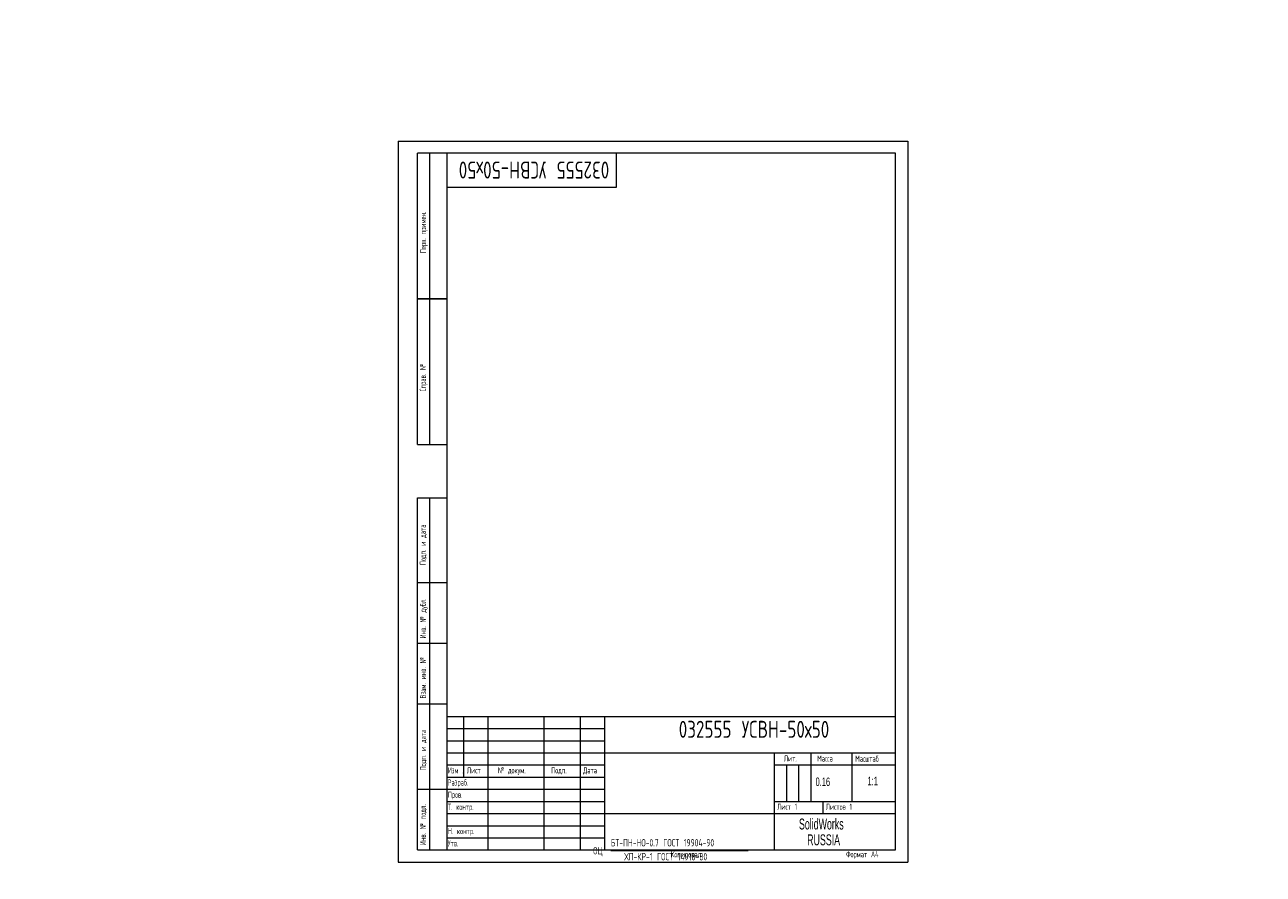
# Model space of a CAD drawing. Header units: millimetres. Extents: x -154 to 3245, y -1016 to 742.
# Tile 1 of 13: x -154 to 356, y -5 to 345. Entities that reach past the tile are written whole.
import ezdxf

# ---------------------------------------------------------------- set-up
doc = ezdxf.new("R2010")
doc.units = ezdxf.units.MM
doc.layers.add('ОСЕВЫЕ', color=7, linetype='Continuous')
doc.styles.add('SLDTEXTSTYLE0', font='TXT', dxfattribs={"width": 0.605})
doc.styles.add('SLDTEXTSTYLE1', font='TXT', dxfattribs={"width": 0.605, "bigfont": 'bigfont'})
doc.styles.add('SLDTEXTSTYLE2', font='TXT', dxfattribs={"width": 0.582204, "bigfont": 'bigfont'})
doc.styles.add('SLDTEXTSTYLE3', font='TXT', dxfattribs={"width": 0.582204})
doc.styles.add('SLDTEXTSTYLE4', font='TXT', dxfattribs={"width": 0.7, "bigfont": 'bigfont'})

# ---------------------------------------------------------------- blocks, each defined once
blk = doc.blocks.new('SW_NOTE_0')
at = {"color": 0, "linetype": 'Continuous', "lineweight": 0}
blk.add_line((7.29, 2.43), (63.85, 2.43), dxfattribs=at)
at = {"color": 0, "linetype": 'Continuous', "lineweight": 0, "char_height": 3, "attachment_point": 1, "style": 'SLDTEXTSTYLE1'}
for s, insert in [('\\M+18441\\M+18453-\\M+18450\\M+1844E-\\M+1844E\\M+1844F-0.7 \\M+18443\\M+1844F\\M+18452\\M+18453 19904-90', (7.29, 7.17)), ('\\M+1844F\\M+18457', (0, 3.87)), ('\\M+18456\\M+18450-\\M+1844B\\M+18451-1 \\M+18443\\M+1844F\\M+18452\\M+18453 14918-80', (12.86, 1.43))]:
    blk.add_mtext(s, dxfattribs=dict(at, insert=insert))
blk = doc.blocks.new('SW_NOTE_1')
at = {"color": 0, "linetype": 'Continuous', "lineweight": 0, "attachment_point": 1}
for s, insert, char_height, style in [('\\M+18449\\M+18478\\M+1847D', (0, 3.22), 2.5, 'SLDTEXTSTYLE2'), ('.', (5.69, 2.32), 1.59, 'SLDTEXTSTYLE3')]:
    blk.add_mtext(s, dxfattribs=dict(at, insert=insert, char_height=char_height, style=style))
blk = doc.blocks.new('SW_NOTE_2')
at = {"color": 0, "linetype": 'Continuous', "lineweight": 0, "char_height": 4.5, "attachment_point": 1, "style": 'SLDTEXTSTYLE0'}
for s, insert in [('SolidWorks', (0, 5.8)), ('RUSSIA', (3.37, -0.7))]:
    blk.add_mtext(s, dxfattribs=dict(at, insert=insert))

msp = doc.modelspace()

# ---------------------------------------------------------------- linework, layer by layer
at = {"color": 7, "linetype": 'Continuous', "lineweight": 15}
for p, q in [((8, 172), (8, 292)), ((20, 292), (8, 292)), ((8, 172), (8, 292)), ((13, 172), (13, 292)), ((13, 172), (13, 292)), ((20, 292), (20, 5)), ((205, 292), (20, 292)), ((20, 292), (20, 5)), ((90, 278), (90, 292)), ((205, 5), (205, 292)), ((20, 278), (90, 278)), ((8, 232), (20, 232)), ((20, 232), (8, 232)), ((8, 172), (20, 172)), ((8, 5), (8, 150)), ((8, 150), (20, 150)), ((13, 5), (13, 150)), ((20, 115), (8, 115)), ((20, 90), (8, 90)), ((20, 65), (8, 65)), ((20, 60), (205, 60)), ((20, 60), (20, 5)), ((27, 35), (27, 60)), ((37, 60), (37, 5)), ((60, 60), (60, 5)), ((75, 60), (75, 5)), ((85, 60), (85, 5)), ((85, 45), (205, 45)), ((155, 45), (155, 5)), ((170, 45), (170, 25)), ((187, 45), (187, 25)), ((20, 40), (85, 40)), ((155, 40), (205, 40)), ((20, 35), (85, 35)), ((8, 30), (20, 30)), ((155, 25), (205, 25)), ((175, 25), (175, 20)), ((85, 20), (205, 20)), ((8, 5), (20, 5)), ((20, 5), (205, 5))]:
    msp.add_line(p, q, dxfattribs=at)
at = {"color": 7, "linetype": 'Continuous', "lineweight": 0}
for p, q in [((20, 55), (85, 55)), ((20, 50), (85, 50)), ((20, 45), (85, 45)), ((160, 40), (160, 25)), ((165, 40), (165, 25)), ((20, 30), (85, 30)), ((20, 25), (85, 25)), ((20, 20), (85, 20)), ((20, 15), (85, 15)), ((20, 10), (85, 10))]:
    msp.add_line(p, q, dxfattribs=at)
at = {"layer": 'ОСЕВЫЕ', "lineweight": 0}
for p, q in [((0, 297), (210, 297)), ((0, 297), (0, 0)), ((210, 297), (210, 0)), ((0, 0), (210, 0))]:
    msp.add_line(p, q, dxfattribs=at)

# ---------------------------------------------------------------- block references
at = {"color": 7, "linetype": 'Continuous', "lineweight": 0}
for name, p in [('SW_NOTE_1', (20.52, 35.82)), ('SW_NOTE_2', (165.18, 12.13)), ('SW_NOTE_0', (80.37, 2.31))]:
    msp.add_blockref(name, p, dxfattribs=at)

# ---------------------------------------------------------------- texts
at = {"color": 7, "linetype": 'Continuous', "lineweight": 0, "attachment_point": 1}
for s, insert, char_height, rotation, style in [('\\M+18450\\M+18475\\M+18482\\M+18472. \\M+18481\\M+18482\\M+18479\\M+1847D\\M+18475\\M+1847E.', (9.03, 250.83), 2.5, 90, 'SLDTEXTSTYLE1'), ('032555 \\M+18454\\M+18452\\M+18442\\M+1844E-50\\M+1848750', (86.99, 281.55), 7, 180, 'SLDTEXTSTYLE4'), ('\\M+18452\\M+18481\\M+18482\\M+18470\\M+18472. \\M+18782', (8.94, 193.84), 2.5, 90, 'SLDTEXTSTYLE1'), ('\\M+18450\\M+18480\\M+18474\\M+18481. \\M+18479 \\M+18474\\M+18470\\M+18484\\M+18470', (8.93, 122.3), 2.5, 90, 'SLDTEXTSTYLE1'), ('\\M+18449\\M+1847E\\M+18472. \\M+18782 \\M+18474\\M+18485\\M+18471\\M+1847C.', (9, 92.12), 2.5, 90, 'SLDTEXTSTYLE1'), ('\\M+18442\\M+18478\\M+18470\\M+1847D. \\M+18479\\M+1847E\\M+18472. \\M+18782', (9.01, 67.4), 2.5, 90, 'SLDTEXTSTYLE1'), ('\\M+18450\\M+18480\\M+18474\\M+18481. \\M+18479 \\M+18474\\M+18470\\M+18484\\M+18470', (9.03, 37.79), 2.5, 90, 'SLDTEXTSTYLE1'), ('\\M+18449\\M+1847E\\M+18472. \\M+18782 \\M+18481\\M+18480\\M+18474\\M+1847C.', (8.94, 6.96), 2.5, 90, 'SLDTEXTSTYLE1')]:
    msp.add_mtext(s, dxfattribs=dict(at, insert=insert, char_height=char_height, rotation=rotation, style=style))
at = {"color": 7, "linetype": 'Continuous', "lineweight": 0}
for s, insert, char_height, attachment_point, style in [('032555 \\M+18454\\M+18452\\M+18442\\M+1844E-50\\M+1848750', (115.63, 58.19), 7, 1, 'SLDTEXTSTYLE4'), ('\\M+1844C\\M+18479\\M+18484.', (158.95, 43.93), 2.5, 1, 'SLDTEXTSTYLE1'), ('\\M+1844D\\M+18470\\M+18483\\M+18483\\M+18470', (172.7, 43.93), 2.5, 1, 'SLDTEXTSTYLE1'), ('\\M+1844D\\M+18470\\M+18483\\M+1848A\\M+18484\\M+18470\\M+18471', (188.37, 43.84), 2.5, 1, 'SLDTEXTSTYLE1'), ('\\M+1844C\\M+18479\\M+18483\\M+18484', (28.33, 39.04), 2.5, 1, 'SLDTEXTSTYLE1'), ('\\M+18782 \\M+18474\\M+18480\\M+1847B\\M+18485\\M+1847D.', (41.11, 39.06), 2.5, 1, 'SLDTEXTSTYLE1'), ('\\M+18450\\M+18480\\M+18474\\M+18481.', (63.06, 39.04), 2.5, 1, 'SLDTEXTSTYLE1'), ('\\M+18444\\M+18470\\M+18484\\M+18470', (76.24, 39.05), 2.5, 1, 'SLDTEXTSTYLE1'), ('\\M+18451\\M+18470\\M+18478\\M+18482\\M+18470\\M+18471.', (20.42, 34.03), 2.5, 1, 'SLDTEXTSTYLE1'), ('0.16', (172.01, 34.84), 3.5, 1, 'SLDTEXTSTYLE0'), ('1:1', (195.55, 35.13), 3.5, 2, 'SLDTEXTSTYLE0'), ('\\M+18450\\M+18482\\M+18480\\M+18472.', (20.47, 29.01), 2.5, 1, 'SLDTEXTSTYLE1'), ('\\M+18453. \\M+1847B\\M+18480\\M+1847E\\M+18484\\M+18482.', (20.47, 24.02), 2.5, 1, 'SLDTEXTSTYLE1'), ('\\M+1844C\\M+18479\\M+18483\\M+18484 1', (156.18, 24.05), 2.5, 1, 'SLDTEXTSTYLE1'), ('\\M+1844C\\M+18479\\M+18483\\M+18484\\M+18480\\M+18472 1', (176.24, 24.04), 2.5, 1, 'SLDTEXTSTYLE1'), ('\\M+1844E. \\M+1847B\\M+18480\\M+1847E\\M+18484\\M+18482.', (20.46, 14.02), 2.5, 1, 'SLDTEXTSTYLE1'), ('\\M+18454\\M+18484\\M+18472.', (20.45, 9.01), 2.5, 1, 'SLDTEXTSTYLE1'), ('\\M+1844B\\M+18480\\M+18481\\M+18479\\M+18482\\M+18480\\M+18472\\M+18470\\M+1847C', (112.4, 4.44), 2.5, 1, 'SLDTEXTSTYLE1'), ('\\M+18455\\M+18480\\M+18482\\M+1847D\\M+18470\\M+18484 \\M+184404', (184.58, 4.46), 2.5, 1, 'SLDTEXTSTYLE1')]:
    msp.add_mtext(s, dxfattribs=dict(at, insert=insert, char_height=char_height, attachment_point=attachment_point, style=style))

doc.saveas('drawing.dxf')
